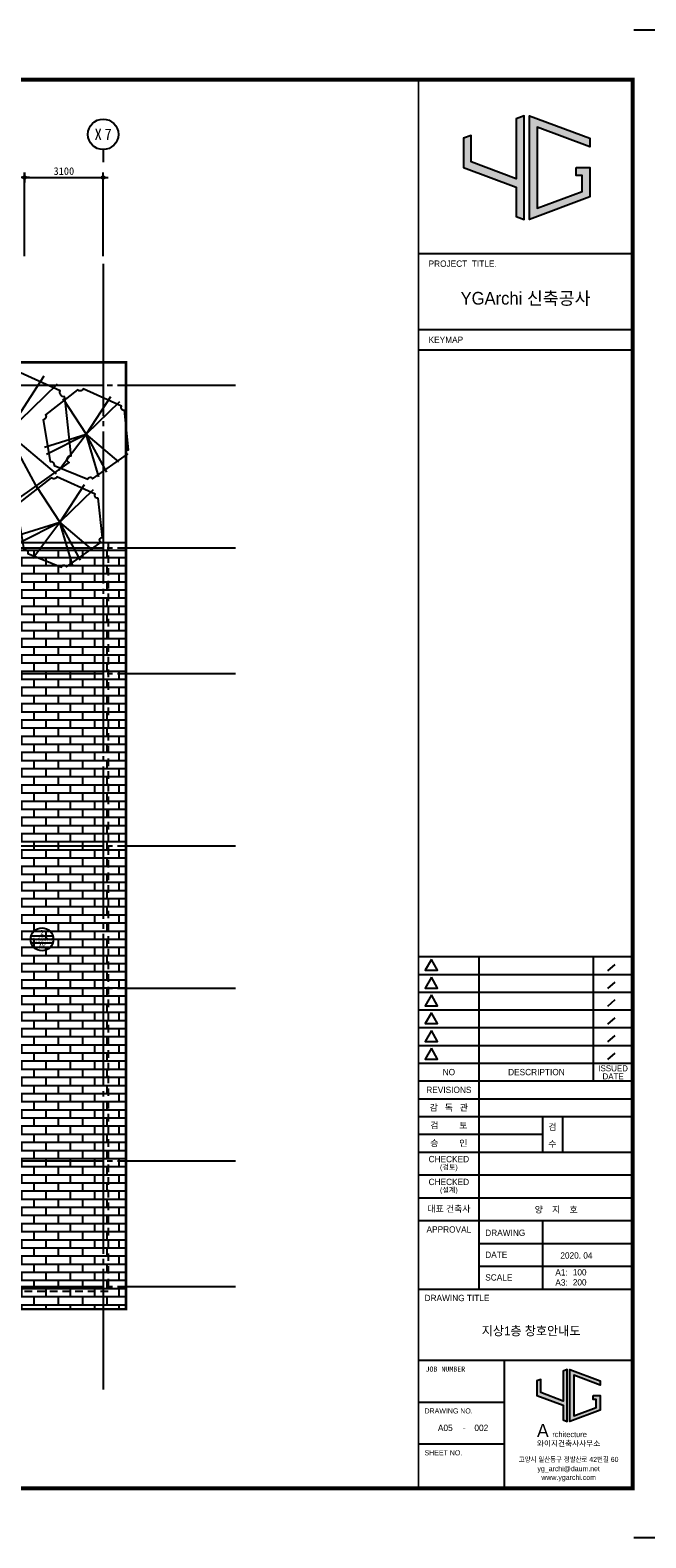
# Model space of a CAD drawing. Header units: millimetres. Extents: x 3445018 to 4174071, y -6064565 to -5122887.
# Tile 102 of 192: x 3811954 to 3836243, y -5560604 to -5501204. Entities that reach past the tile are written whole.
import ezdxf
from ezdxf.enums import TextEntityAlignment as Align

# ---------------------------------------------------------------- set-up
doc = ezdxf.new("R2010")
doc.units = ezdxf.units.MM
doc.header["$MEASUREMENT"] = 0
for name, pattern in [('ACAD_ISO05W100', [34, 24, -3, 0.5, -3, 0.5, -3]), ('CEN', [66, 60, -2, 2, -2]), ('HID', [5, 3, -2])]:
    doc.linetypes.add(name, pattern=pattern)
doc.layers.get('0').update_dxf_attribs({"linetype": 'CONTINUOUS'})
doc.layers.get('DEFPOINTS').update_dxf_attribs({"linetype": 'CONTINUOUS'})
for name, color, linetype in [('0-TEX(타이틀)', 2, 'CONTINUOUS'), ('3', 3, 'CONTINUOUS'), ('A_GE_FORM', 7, 'CONTINUOUS'), ('A_GE_TEXT', 3, 'CONTINUOUS'), ('AA-XXXX-창호부호', 7, 'CONTINUOUS'), ('CEN', 13, 'CEN'), ('DI', 1, 'CONTINUOUS'), ('DIM', 7, 'CONTINUOUS'), ('HA1', 8, 'CONTINUOUS'), ('HI', 4, 'HID'), ('PR', 3, 'ACAD_ISO05W100')]:
    doc.layers.add(name, color=color, linetype=linetype)
doc.styles.add('GHS', font='txt')
doc.styles.add('HY울릉도 L', font='txt')
doc.styles.add('SDP-S', font='txt')
doc.styles.add('굴림', font='txt')
doc.styles.add('나눔고딕', font='txt')
doc.styles.add('돋움', font='txt')
doc.styles.add('돋움체', font='txt')
doc.styles.add('스타일1', font='HYWULM.TTF')
doc.dimstyles.new('SMDI-3', dxfattribs={"dimtxt": 3, "dimasz": 1, "dimexe": 2, "dimexo": 3, "dimgap": 1, "dimtad": 1, "dimdsep": 46, "dimtxsty": 'HY울릉도 L', "dimblk": 'Z_DOT', "dimcen": 2.5, "dimdle": 1.5, "dimclrd": 1, "dimclre": 1, "dimclrt": 2, "dimadec": 0, "dimazin": 0, "dimtfac": 1, "dimtix": 1, "dimtmove": 2, "dimatfit": 3, "dimldrblk": 'Z_DOT', "dimfxl": 2, "dimtvp": 1, "dimtolj": 1, "dimtzin": 0, "dimarcsym": 0})

# ---------------------------------------------------------------- blocks, each defined once
blk = doc.blocks.new('werwwerw')
at = {"true_color": 0xf50000}
h = blk.add_hatch(color=1, dxfattribs=at)
h.dxf.hatch_style = 1
h.paths.add_polyline_path([(1770.34, 1804.71), (1770.34, 1809.72), (1768.84, 1809.16), (1768.84, 1803.61), (1778.84, 1799.9), (1778.84, 1794.35), (1780.34, 1793.79), (1780.34, 1813.42), (1778.84, 1812.87), (1778.84, 1801.5)])
h.paths.add_polyline_path([(1782.84, 1811.27), (1792.84, 1807.56), (1792.84, 1809.16), (1781.34, 1813.42), (1781.34, 1793.79), (1792.84, 1798.05), (1792.84, 1803.61), (1790.24, 1803.61), (1790.24, 1802.11), (1791.34, 1802.11), (1791.34, 1799.09), (1782.84, 1795.95)])
at = {"color": 1, "true_color": 0xf50000}
for points in [[(1770.34, 1809.72), (1768.84, 1809.16), (1768.84, 1803.61), (1778.84, 1799.9), (1778.84, 1794.35), (1780.34, 1793.79), (1780.34, 1813.42), (1778.84, 1812.87), (1778.84, 1801.5), (1770.34, 1804.71), (1770.34, 1809.72), (1768.84, 1809.16)], [(1790.24, 1803.61), (1792.84, 1803.61), (1792.84, 1798.05), (1781.34, 1793.79), (1781.34, 1813.42), (1792.84, 1809.16), (1792.84, 1807.56), (1782.84, 1811.27), (1782.84, 1795.95), (1791.34, 1799.09), (1791.34, 1802.11), (1790.24, 1802.11), (1790.24, 1802.11), (1790.24, 1803.61)]]:
    blk.add_lwpolyline(points, dxfattribs=at)
at = {"color": 1, "true_color": 0xf50000, "insert": (1768.9, 1792.85), "char_height": 5, "attachment_point": 1}
blk.add_mtext_dynamic_manual_height_columns('{\\fBroadway|b0|i0|c0|p82;A}', width=3.0726, gutter_width=12.5, heights=[0], dxfattribs=at)
at = {"insert": (1774.73, 1789.95), "char_height": 2.1, "attachment_point": 1}
blk.add_mtext_dynamic_manual_height_columns('{\\fBroadway|b0|i0|c0|p82;rchitecture}', width=17.5999, gutter_width=12.5, heights=[0], dxfattribs=at)
blk = doc.blocks.new('sheet _서영')
at = {"true_color": 0xf50000}
h = blk.add_hatch(color=1, dxfattribs=at)
h.dxf.hatch_style = 1
h.paths.add_polyline_path([(-361932.13, -1058516.3), (-361932.13, -1058505.89), (-361935.25, -1058507.04), (-361935.25, -1058518.6), (-361914.45, -1058526.3), (-361914.45, -1058537.86), (-361911.33, -1058539.01), (-361911.33, -1058498.18), (-361914.45, -1058499.34), (-361914.45, -1058522.97)])
h.paths.add_polyline_path([(-361906.13, -1058502.67), (-361885.33, -1058510.37), (-361885.33, -1058507.04), (-361909.25, -1058498.18), (-361909.25, -1058539.01), (-361885.33, -1058530.15), (-361885.33, -1058518.6), (-361890.73, -1058518.6), (-361890.73, -1058521.72), (-361888.45, -1058521.72), (-361888.45, -1058527.98), (-361906.13, -1058534.53)])
at = {"color": 1, "true_color": 0xf50000}
for points in [[(-361932.13, -1058505.89), (-361935.25, -1058507.04), (-361935.25, -1058518.6), (-361914.45, -1058526.3), (-361914.45, -1058537.86), (-361911.33, -1058539.01), (-361911.33, -1058498.18), (-361914.45, -1058499.34), (-361914.45, -1058522.97), (-361932.13, -1058516.3), (-361932.13, -1058505.89), (-361935.25, -1058507.04)], [(-361890.73, -1058518.6), (-361885.33, -1058518.6), (-361885.33, -1058530.15), (-361909.25, -1058539.01), (-361909.25, -1058498.18), (-361885.33, -1058507.04), (-361885.33, -1058510.37), (-361906.13, -1058502.67), (-361906.13, -1058534.53), (-361888.45, -1058527.98), (-361888.45, -1058521.72), (-361890.73, -1058521.72), (-361890.73, -1058521.72), (-361890.73, -1058518.6)]]:
    blk.add_lwpolyline(points, dxfattribs=at)
at = {"layer": 'A_GE_FORM'}
for p, q in [((-361848.99, -1058464.44), (-361867.99, -1058464.44)), ((-361848.99, -1059058.43), (-361867.99, -1059058.43))]:
    blk.add_line(p, q, dxfattribs=at)
at = {"layer": 'A_GE_FORM', "color": 161}
for p, q in [((-361952.99, -1058552.43), (-361868.99, -1058552.43)), ((-361952.99, -1058582.43), (-361868.99, -1058582.43)), ((-361952.99, -1058590.43), (-361868.99, -1058590.43)), ((-361952.99, -1058829.43), (-361868.89, -1058829.43)), ((-361928.99, -1058960.43), (-361928.99, -1058829.43)), ((-361883.91, -1058878.43), (-361883.91, -1058829.43)), ((-361875.5, -1058832.51), (-361878.46, -1058835.03)), ((-361952.99, -1058836.43), (-361868.89, -1058836.43)), ((-361875.5, -1058839.51), (-361878.46, -1058842.03)), ((-361952.99, -1058843.43), (-361868.89, -1058843.43)), ((-361875.5, -1058846.51), (-361878.46, -1058849.03)), ((-361952.99, -1058850.43), (-361868.89, -1058850.43)), ((-361952.99, -1058857.43), (-361868.89, -1058857.43)), ((-361875.5, -1058853.51), (-361878.46, -1058856.03)), ((-361875.5, -1058860.51), (-361878.46, -1058863.03)), ((-361952.99, -1058864.43), (-361868.89, -1058864.43)), ((-361875.5, -1058867.51), (-361878.46, -1058870.03)), ((-361952.99, -1058871.43), (-361868.89, -1058871.43)), ((-361952.99, -1058878.43), (-361868.49, -1058878.43)), ((-361952.99, -1058885.43), (-361868.49, -1058885.43)), ((-361952.99, -1058892.43), (-361868.49, -1058892.43)), ((-361903.99, -1058906.43), (-361903.99, -1058892.43)), ((-361895.99, -1058906.43), (-361895.99, -1058892.43)), ((-361952.99, -1058899.43), (-361903.99, -1058899.43)), ((-361952.99, -1058906.43), (-361868.49, -1058906.43)), ((-361952.99, -1058915.43), (-361868.49, -1058915.43)), ((-361952.99, -1058924.43), (-361868.49, -1058924.43)), ((-361952.99, -1058933.43), (-361868.49, -1058933.43)), ((-361903.99, -1058960.43), (-361903.99, -1058933.43)), ((-361928.99, -1058942.43), (-361868.49, -1058942.43)), ((-361928.99, -1058951.43), (-361868.49, -1058951.43)), ((-361952.99, -1058960.43), (-361868.49, -1058960.43)), ((-361952.99, -1058988.43), (-361868.49, -1058988.43)), ((-361918.99, -1059038.93), (-361918.99, -1058988.43)), ((-361952.99, -1059004.93), (-361918.99, -1059004.93)), ((-361952.99, -1059021.43), (-361918.99, -1059021.43))]:
    blk.add_line(p, q, dxfattribs=at)
at = {"layer": 'A_GE_FORM', "const_width": 1.5}
blk.add_lwpolyline([(-361868.49, -1059038.93), (-362670.49, -1059038.93), (-362670.49, -1058483.93), (-361868.49, -1058483.93)], close=True, dxfattribs=at)
at = {"layer": 'A_GE_FORM', "const_width": 0.6}
blk.add_lwpolyline([(-361952.99, -1059038.93), (-361952.99, -1058483.93)], dxfattribs=at)
at = {"layer": 'A_GE_FORM', "color": 7}
for points in [[(-361947.88, -1058830.55), (-361950.34, -1058834.82), (-361945.41, -1058834.82)], [(-361947.88, -1058837.55), (-361950.34, -1058841.82), (-361945.41, -1058841.82)], [(-361947.88, -1058844.55), (-361950.34, -1058848.82), (-361945.41, -1058848.82)], [(-361947.88, -1058851.55), (-361950.34, -1058855.82), (-361945.41, -1058855.82)], [(-361947.88, -1058858.55), (-361950.34, -1058862.82), (-361945.41, -1058862.82)], [(-361947.88, -1058865.55), (-361950.34, -1058869.82), (-361945.41, -1058869.82)]]:
    blk.add_lwpolyline(points, close=True, dxfattribs=at)
at = {"xscale": 1.04, "yscale": 1.04, "zscale": 1.04}
blk.add_blockref('werwwerw', (-363745.9, -1060878.12), dxfattribs=at)
at = {"insert": (-361906.28, -1059020.17), "char_height": 2.16, "attachment_point": 1, "line_spacing_factor": 0.9, "style": '스타일1'}
blk.add_mtext_dynamic_manual_height_columns('{\\f이사만루체 Medium|b0|i0|c129|p2;와이지건축사사무소}', width=30.417, gutter_width=10, heights=[0], dxfattribs=at)
at = {"layer": 'A_GE_TEXT'}
for s, height, style, p in [('PROJECT  TITLE.', 2.5, '돋움', (-361948.99, -1058556.43)), ('KEYMAP', 2.5, '돋움', (-361948.99, -1058586.43)), ('DRAWING', 2.5, '돋움', (-361926.65, -1058938.25)), ('DATE', 2.5, '돋움', (-361926.65, -1058946.92)), ('A1:', 2.5, '돋움', (-361898.99, -1058953.83)), ('SCALE', 2.5, '돋움', (-361926.65, -1058955.83)), ('A3:', 2.5, '돋움', (-361898.99, -1058957.83)), ('DRAWING TITLE', 2.5, '돋움', (-361950.58, -1058963.93)), ('JOB NUMBER', 2, '나눔고딕', (-361950.2, -1058991.93)), ('DRAWING NO.', 2, '돋움', (-361950.59, -1059008.43)), ('SHEET NO.', 2, '돋움', (-361950.59, -1059024.93))]:
    blk.add_text(s, height=height, dxfattribs=dict(at, style=style)).set_placement(p, align=Align.MIDDLE_LEFT)
for s, height, style, p in [('YGArchi 신축공사', 5, '굴림', (-361910.74, -1058570.06)), ('NO', 2.5, '돋움', (-361940.99, -1058874.93)), ('DESCRIPTION', 2.5, '돋움', (-361906.45, -1058874.93)), ('ISSUED', 2.4, '돋움', (-361876.2, -1058873.45)), ('DATE', 2.4, '돋움', (-361876.2, -1058876.65)), ('REVISIONS', 2.5, '돋움', (-361940.99, -1058881.93)), ('감   독   관', 2.5, '돋움', (-361940.99, -1058888.93)), ('검         토', 2.5, '돋움', (-361940.99, -1058895.93)), ('승         인', 2.5, '돋움', (-361940.99, -1058902.93)), ('CHECKED', 2.5, '돋움', (-361940.99, -1058909.21)), ('(검토)', 2, '돋움', (-361940.99, -1058912.39)), ('CHECKED', 2.5, '돋움', (-361940.99, -1058918.21)), ('(설계)', 2, '돋움', (-361940.99, -1058921.39)), ('대표 건축사', 2.5, '돋움', (-361940.99, -1058928.78)), ('APPROVAL', 2.5, '돋움', (-361940.99, -1058936.93)), ('-', 2.5, '나눔고딕', (-361934.99, -1059014.93))]:
    blk.add_text(s, height=height, dxfattribs=dict(at, style=style)).set_placement(p, align=Align.MIDDLE_CENTER)
at = {"layer": 'A_GE_TEXT', "style": '돋움'}
for s, p in [('검', (-361901.77, -1058897.75)), ('수', (-361901.77, -1058904.47))]:
    blk.add_text(s, height=2.5, dxfattribs=at).set_placement(p)
at = {"layer": 'A_GE_TEXT', "style": '돋움', "width": 0.9}
for s, p in [('고양시 일산동구 정발산로 42번길 60', (-361893.74, -1059027.54)), ('yg_archi@daum.net', (-361893.74, -1059031.18)), ('www.ygarchi.com', (-361893.74, -1059034.62))]:
    blk.add_text(s, height=2, dxfattribs=at).set_placement(p, align=Align.MIDDLE_CENTER)
blk = doc.blocks.new('CCS111')
blk.add_line((0, 8), (0, 3))
blk.add_circle((0, 14), 6)
at = {"color": 3, "style": 'GHS'}
for tag, p in [('X', (-2.45, 14.02)), ('1', (1.44, 14.02))]:
    blk.add_attdef(tag, text='', height=4.5, dxfattribs=at).set_placement(p, align=Align.MIDDLE_CENTER)
blk = doc.blocks.new('Z_DOT')
at = {"layer": 'DIM', "color": 1, "ltscale": 3}
for p, q in [((-2, 0), (2, 0)), ((0, -2), (0, 2))]:
    blk.add_line(p, q, dxfattribs=at)
for radius in [0.5, 0.25]:
    blk.add_circle((0, 0), radius, dxfattribs=at)
blk = doc.blocks.new('*D412')
at = {"layer": 'DEFPOINTS', "color": 0, "ltscale": 3, "transparency": 16777216}
for p in [(3814834, -5507010), (3811734, -5510410), (3814834, -5510410)]:
    blk.add_point(p, dxfattribs=at)
at = {"layer": 'DIM', "color": 1, "lineweight": -2, "ltscale": 3, "transparency": 16777216}
for p, q in [((3811734, -5510110), (3811734, -5506810)), ((3814834, -5510110), (3814834, -5506810)), ((3811834, -5507010), (3814734, -5507010))]:
    blk.add_line(p, q, dxfattribs=at)
at = {"layer": 'DIM', "color": 1, "lineweight": -2, "ltscale": 3, "transparency": 16777216, "xscale": 100, "yscale": 100, "zscale": 100, "rotation": 180}
blk.add_blockref('Z_DOT', (3811734, -5507010), dxfattribs=at)
at = {"layer": 'DIM', "color": 1, "lineweight": -2, "ltscale": 3, "transparency": 16777216, "xscale": 100, "yscale": 100, "zscale": 100}
blk.add_blockref('Z_DOT', (3814834, -5507010), dxfattribs=at)
at = {"layer": 'DIM', "color": 2, "ltscale": 3, "transparency": 16777216, "insert": (3813284, -5506760), "char_height": 300, "attachment_point": 5, "style": 'SDP-S'}
blk.add_mtext('\\A1;3100', dxfattribs=at)
blk = doc.blocks.new('창호부호_수정')
at = {"layer": 'AA-XXXX-창호부호'}
for p, q in [((-1717, 540), (1717, 540)), ((-1717, -540), (1717, -540))]:
    blk.add_line(p, q, dxfattribs=at)
blk.add_circle((0, 0), 1800, dxfattribs=at)
at = {"layer": 'AA-XXXX-창호부호', "color": 4, "width": 0.85}
blk.add_attdef('규격', text='', height=750, dxfattribs=at).set_placement((0, -24), align=Align.MIDDLE_CENTER)
at = {"layer": 'AA-XXXX-창호부호', "color": 3, "width": 0.85}
for tag, p in [('NO', (0, 1116)), ('창호', (0, -1116))]:
    blk.add_attdef(tag, text='', height=750, dxfattribs=at).set_placement(p, align=Align.MIDDLE_CENTER)

msp = doc.modelspace()

# ---------------------------------------------------------------- hatches: boundary and pattern name
at = {"layer": 'HA1', "ltscale": 1000, "true_color": 0x939598}
h = msp.add_hatch(dxfattribs=at)
h.set_pattern_fill('AR-BRSTD', color=252, scale=120)
h.set_pattern_definition([(0, (2862666.85, -4397993.94), (0, 320.04), []), (90, (2862666.85, -4397993.94), (-480, 320.04), [320.04, -320.04])])
h.paths.add_polyline_path([(3778334.29, -5521695.309), (3772534.29, -5521695.309), (3772534.29, -5525470.309), (3776259.29, -5525470.309), (3776259.29, -5546820.309), (3772534.29, -5546820.309), (3772534.29, -5551595.309), (3815734.29, -5551595.309), (3815734.29, -5521695.309), (3802234.29, -5521695.309)])
h.paths.add_polyline_path([(3810809.29, -5525470.309), (3810809.29, -5546820.309), (3792209.289, -5546820.309), (3790724.835, -5546820.309), (3789234.29, -5546820.309), (3777459.29, -5546820.309), (3777459.29, -5525470.309)], flags=16)
h.paths.add_polyline_path([(3786634.29, -5526095.309), (3786634.29, -5526995.309), (3786034.29, -5526995.309), (3786034.29, -5526095.309)], flags=0)
h.paths.add_polyline_path([(3793834.29, -5526095.309), (3794434.29, -5526095.309), (3794434.29, -5526995.309), (3793934.29, -5526995.309), (3793934.29, -5531095.309), (3794434.29, -5531095.309), (3794434.29, -5531195.309), (3793834.29, -5531195.309), (3793834.29, -5526995.309)], flags=0)
h.paths.add_polyline_path([(3778834.29, -5526095.309), (3778834.29, -5526995.309), (3778234.29, -5526995.309), (3778234.29, -5526095.309)], flags=0)
h.paths.add_polyline_path([(3785084.29, -5532995.309), (3789334.29, -5532995.309), (3789334.29, -5533995.309), (3789234.29, -5533995.309), (3789134.29, -5533995.309), (3789134.29, -5535295.309), (3789234.29, -5535295.309), (3789334.29, -5535295.309), (3789334.29, -5536995.309), (3789234.29, -5536995.309), (3789134.29, -5536995.309), (3789134.29, -5538295.309), (3789234.29, -5538295.309), (3789334.29, -5538295.309), (3789334.29, -5539295.309), (3785084.29, -5539295.309)], flags=0)
h.paths.add_polyline_path([(3789304.29, -5533025.309), (3789304.29, -5533965.309), (3789234.29, -5533965.309), (3789234.29, -5533095.309), (3786534.29, -5533095.309), (3786534.29, -5539195.309), (3789234.29, -5539195.309), (3789234.29, -5538325.309), (3789304.29, -5538325.309), (3789304.29, -5539265.309), (3784864.29, -5539265.309), (3784864.29, -5536375.309), (3784934.29, -5536375.309), (3784934.29, -5539195.309), (3786534.29, -5539195.309), (3786534.29, -5533095.309), (3784934.29, -5533095.309), (3784934.29, -5535565.309), (3784864.29, -5535565.309), (3784864.29, -5533025.309)], flags=0)
h.paths.add_polyline_path([(3782889.29, -5532995.309), (3782934.29, -5532995.309), (3783084.29, -5532995.309), (3783084.29, -5534415.309), (3782984.29, -5534415.309), (3782889.29, -5534415.309), (3782889.29, -5535515.309), (3782984.29, -5535515.309), (3783084.29, -5535515.309), (3783084.29, -5536775.309), (3782984.29, -5536775.309), (3782889.29, -5536775.309), (3782889.29, -5537875.309), (3782993.332, -5537875.309), (3783093.332, -5537875.309), (3783084.29, -5539295.309), (3782889.29, -5539295.309), (3782889.29, -5539195.309), (3778834.29, -5539195.309), (3778134.29, -5539195.309), (3778134.29, -5538695.309), (3778834.29, -5538695.309), (3778834.29, -5539005.309), (3782794.29, -5539005.309), (3782803.332, -5537905.309), (3782889.29, -5537905.309), (3782889.29, -5536775.309), (3782764.29, -5536775.309), (3782764.29, -5536270.309), (3781624.29, -5536270.309), (3781624.29, -5537875.309), (3781474.29, -5537875.309), (3780874.29, -5537875.309), (3780874.29, -5536270.309), (3779409.29, -5536270.309), (3779409.29, -5537470.309), (3779379.29, -5537470.309), (3779259.29, -5537470.309), (3779259.29, -5537440.309, 0.052994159), (3779245.885, -5537314.19), (3778667.054, -5537469.287), (3778659.29, -5537440.309), (3778659.29, -5537470.309), (3778509.29, -5537470.309), (3778359.29, -5537470.309), (3778359.29, -5537440.309, 0.052994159), (3778345.885, -5537314.19), (3777767.054, -5537469.287), (3777759.29, -5537440.309), (3778338.845, -5537285.018), (3778346.61, -5537313.996), (3778345.885, -5537314.19, -0.052994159), (3778359.29, -5537440.309), (3778479.29, -5537440.309), (3778479.29, -5536270.309), (3781474.29, -5536270.309), (3781474.29, -5537875.309), (3781624.29, -5537875.309), (3781624.29, -5536270.309), (3782764.29, -5536270.309), (3782764.29, -5536775.309), (3782889.29, -5536775.309), (3782889.29, -5535515.309), (3782764.29, -5535515.309), (3782764.29, -5536020.309), (3781624.29, -5536020.309), (3781624.29, -5534415.309), (3781474.29, -5534415.309), (3781474.29, -5536020.309), (3778479.29, -5536020.309), (3778479.29, -5535900.309), (3778479.29, -5534850.309), (3778359.29, -5534850.309, -0.052994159), (3778345.885, -5534976.429), (3778346.61, -5534976.623), (3778338.845, -5535005.601), (3777759.29, -5534850.309), (3777609.29, -5534850.309), (3777609.29, -5534820.309), (3777759.29, -5534820.309), (3777759.29, -5534850.309), (3777767.054, -5534821.331), (3778345.885, -5534976.429, 0.052994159), (3778359.29, -5534850.309), (3778359.29, -5534820.309), (3778509.29, -5534820.309), (3778659.29, -5534820.309), (3778659.29, -5534850.309), (3778667.054, -5534821.331), (3779245.885, -5534976.429, 0.052994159), (3779259.29, -5534850.309), (3779259.29, -5534820.309), (3779409.29, -5534820.309), (3779409.29, -5534850.309), (3779409.29, -5536020.309), (3780874.29, -5536020.309), (3780874.29, -5534415.309), (3781474.29, -5534415.309), (3781624.29, -5534415.309), (3781624.29, -5536020.309), (3782764.29, -5536020.309), (3782764.29, -5535515.309), (3782889.29, -5535515.309), (3782889.29, -5534385.309), (3782794.29, -5534385.309), (3782794.29, -5533285.309), (3778834.29, -5533285.309), (3778834.29, -5533595.309), (3778134.29, -5533595.309), (3778134.29, -5533095.309), (3778834.29, -5533095.309), (3782889.29, -5533095.309)], flags=0)
h.paths.add_polyline_path([(3792384.29, -5532995.309), (3795384.29, -5532995.309), (3795384.29, -5535595.309), (3798884.29, -5535595.309), (3798884.29, -5535495.309), (3799334.542, -5535495.309), (3799334.542, -5535595.309), (3795384.29, -5535595.309), (3795384.29, -5539295.309), (3792384.29, -5539295.309)], flags=0)
h.paths.add_polyline_path([(3795854.29, -5533025.309), (3795854.29, -5533095.309), (3792584.29, -5533095.309), (3792584.29, -5539195.309), (3795954.29, -5539195.309), (3795954.29, -5539265.309), (3792414.29, -5539265.309), (3792414.29, -5533025.309)], flags=0)
h.paths.add_polyline_path([(3782984.29, -5535545.309), (3783054.29, -5535545.309), (3783054.29, -5536745.309), (3782984.29, -5536745.309)], flags=0)
h.paths.add_polyline_path([(3789234.29, -5535325.309), (3789304.29, -5535325.309), (3789304.29, -5536965.309), (3789234.29, -5536965.309)], flags=0)
h.paths.add_polyline_path([(3779379.29, -5535900.309), (3779379.29, -5536020.309), (3778509.29, -5536020.309), (3778509.29, -5535900.309)], flags=0)
h.paths.add_polyline_path([(3796914.29, -5533025.309), (3799554.29, -5533025.309), (3799554.29, -5533095.309), (3796914.29, -5533095.309)], flags=0)
h.paths.add_polyline_path([(3801634.29, -5526095.309), (3802234.29, -5526095.309), (3802234.29, -5526995.309), (3801634.29, -5526995.309)], flags=0)
h.paths.add_polyline_path([(3800614.29, -5533025.309), (3802154.29, -5533025.309), (3802154.29, -5533095.309), (3801584.29, -5533095.309), (3801584.29, -5539195.309), (3803184.29, -5539195.309), (3803184.29, -5533095.309), (3802964.29, -5533095.309), (3802964.29, -5533025.309), (3803404.29, -5533025.309), (3803404.29, -5539265.309), (3796764.29, -5539265.309), (3796764.29, -5539195.309), (3801584.29, -5539195.309), (3801584.29, -5533095.309), (3800614.29, -5533095.309)], flags=0)
h.paths.add_polyline_path([(3793834.29, -5541095.309), (3794434.29, -5541095.309), (3794434.29, -5541195.309), (3793934.29, -5541195.309), (3793934.29, -5545295.309), (3794434.29, -5545295.309), (3794434.29, -5546195.309), (3793834.29, -5546195.309), (3793834.29, -5545295.309)], flags=0)
h.paths.add_polyline_path([(3786634.29, -5545295.309), (3786634.29, -5546195.309), (3786034.29, -5546195.309), (3786034.29, -5545295.309)], flags=0)
h.paths.add_polyline_path([(3778834.29, -5545295.309), (3778834.29, -5546195.309), (3778234.29, -5546195.309), (3778234.29, -5545295.309)], flags=0)
h.paths.add_polyline_path([(3809434.29, -5526095.309), (3810034.29, -5526095.309), (3810034.29, -5526995.309), (3809434.29, -5526995.309)], flags=0)
h.paths.add_polyline_path([(3809434.29, -5533095.309), (3810134.29, -5533095.309), (3810134.29, -5533595.309), (3809434.29, -5533595.309)], flags=0)
h.paths.add_polyline_path([(3801634.29, -5545295.309), (3802234.29, -5545295.309), (3802234.29, -5546195.309), (3801634.29, -5546195.309)], flags=0)
h.paths.add_polyline_path([(3809434.29, -5538695.309), (3810134.29, -5538695.309), (3810134.29, -5539195.309), (3809434.29, -5539195.309)], flags=0)
h.paths.add_polyline_path([(3809434.29, -5545295.309), (3810034.29, -5545295.309), (3810034.29, -5546195.309), (3809434.29, -5546195.309)], flags=0)

# ---------------------------------------------------------------- linework, layer by layer
at = {"color": 252, "true_color": 0x939598}
for p, q in [((3812488.928, -5514842.869), (3811062.407, -5517057.753)), ((3813021.31, -5515147.178), (3811062.407, -5517057.753)), ((3813243.999, -5515718.103), (3814168.999, -5517122.238)), ((3815120.013, -5515645.649), (3814168.999, -5517122.238)), ((3815474.935, -5515848.522), (3814168.999, -5517122.238)), ((3812275.975, -5519298.825), (3811062.407, -5517057.753)), ((3812990.889, -5518690.207), (3811062.407, -5517057.753)), ((3812524.015, -5517630.904), (3814168.999, -5517122.238)), ((3812594.999, -5517906.232), (3814168.999, -5517122.238)), ((3813091.89, -5518543.832), (3814168.999, -5517122.238)), ((3814663.685, -5518804.668), (3814168.999, -5517122.238)), ((3814978.044, -5518616.286), (3814168.999, -5517122.238)), ((3815454.653, -5518210.541), (3814168.999, -5517122.238)), ((3812206.556, -5519183.786), (3813131.556, -5520587.921)), ((3814082.57, -5519111.332), (3813131.556, -5520587.921)), ((3814437.491, -5519314.205), (3813131.556, -5520587.921)), ((3811486.572, -5521096.587), (3813131.556, -5520587.921)), ((3811557.556, -5521371.914), (3813131.556, -5520587.921)), ((3812054.446, -5522009.515), (3813131.556, -5520587.921)), ((3813626.242, -5522270.351), (3813131.556, -5520587.921)), ((3813940.601, -5522081.969), (3813131.556, -5520587.921)), ((3814417.21, -5521676.224), (3813131.556, -5520587.921))]:
    msp.add_line(p, q, dxfattribs=at)
for points in [[(3813325.529, -5515647.115, -0.619264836), (3813142.998, -5515408.015), (3810876.57, -5514386.405, -0.546636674), (3810541.929, -5514429.878), (3808655.775, -5515907.951, -0.535549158), (3808503.665, -5516212.261), (3808929.571, -5518668.471, -0.500176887), (3809157.735, -5518907.571), (3811150.367, -5519711.817, -0.719745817), (3811439.374, -5519690.08), (3813492.849, -5518233.743, -0.913641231), (3813568.904, -5517972.907)], [(3815677.747, -5516181.813, -0.619264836), (3815556.06, -5516022.413), (3814045.108, -5515341.34, -0.546636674), (3813822.014, -5515370.321), (3812564.578, -5516355.704, -0.535549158), (3812463.171, -5516558.576), (3812747.109, -5518196.05, -0.500176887), (3812899.218, -5518355.45), (3814227.639, -5518891.614, -0.719745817), (3814420.311, -5518877.123), (3815789.294, -5517906.232, -0.913641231), (3815839.997, -5517732.341)], [(3814640.304, -5519647.496, -0.619264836), (3814518.616, -5519488.096), (3813007.664, -5518807.023, -0.546636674), (3812784.571, -5518836.004), (3811527.134, -5519821.387, -0.535549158), (3811425.728, -5520024.259), (3811709.665, -5521661.733, -0.500176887), (3811861.775, -5521821.133), (3813190.195, -5522357.297, -0.719745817), (3813382.867, -5522342.806), (3814751.85, -5521371.914, -0.913641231), (3814802.554, -5521198.023)]]:
    msp.add_lwpolyline(points, format="xyb", close=True, dxfattribs=at)
at = {"layer": 'CEN', "ltscale": 100}
for p, q in [((3814834.29, -5510409.833), (3814834.29, -5554758.274)), ((3769198.874, -5515195.309), (3820057.54, -5515195.309)), ((3769198.874, -5521595.309), (3820057.54, -5521595.309)), ((3769198.874, -5526545.309), (3820057.54, -5526545.309)), ((3769198.874, -5533345.309), (3820057.54, -5533345.309)), ((3769198.874, -5538945.309), (3820057.54, -5538945.309)), ((3769198.874, -5545745.309), (3820057.54, -5545745.309)), ((3769198.874, -5550695.309), (3820057.54, -5550695.309))]:
    msp.add_line(p, q, dxfattribs=at)
at = {"layer": 'HA1', "color": 252, "ltscale": 1000, "true_color": 0x939598}
for p, q in [((3802234.29, -5521395.309), (3815734.29, -5521395.309)), ((3802234.29, -5521695.309), (3815734.29, -5521695.309))]:
    msp.add_line(p, q, dxfattribs=at)
at = {"layer": 'HI', "ltscale": 100}
msp.add_lwpolyline([(3802234.29, -5521395.309), (3815034.29, -5521395.309), (3815034.29, -5550895.309), (3773234.29, -5550895.309), (3773234.29, -5521395.309), (3802234.29, -5521395.309)], dxfattribs=at)
at = {"layer": 'PR', "ltscale": 100, "const_width": 100}
msp.add_lwpolyline([(3772534.29, -5514295.309), (3815734.29, -5514295.309), (3815734.29, -5551595.309), (3772534.29, -5551595.309)], close=True, dxfattribs=at)

# ---------------------------------------------------------------- block references
at = {"layer": '3', "xscale": 100, "yscale": 100, "zscale": 100}
msp.add_blockref('sheet _서영', (40022570.4, 100345239.336), dxfattribs=at)
at = {"layer": 'AA-XXXX-창호부호'}
ref = msp.add_blockref('창호부호_수정', (3812423.052, -5537024.199), dxfattribs=dict(at, xscale=0.25, yscale=0.25, zscale=0.25))
ref.add_attrib('NO', '2', dxfattribs={"color": 3, "height": 187.5, "width": 0.85}).set_placement((3812423.052, -5536745.199), align=Align.MIDDLE_CENTER)
ref.add_attrib('규격', '21.35X4.8', dxfattribs={"color": 4, "height": 150, "width": 0.85}).set_placement((3812423.052, -5537030.13), align=Align.MIDDLE_CENTER)
ref.add_attrib('창호', 'AW', dxfattribs={"color": 3, "height": 187.5, "width": 0.85}).set_placement((3812423.052, -5537303.199), align=Align.MIDDLE_CENTER)
at = {"layer": 'DI'}
ref = msp.add_blockref('CCS111', (3814834.29, -5506709.833), dxfattribs=dict(at, xscale=100, yscale=100, zscale=100))
ref.add_attrib('1', '7', dxfattribs={"layer": '0', "color": 3, "height": 450, "style": '돋움체'}).set_placement((3815028.039, -5505309.039), align=Align.MIDDLE_CENTER)
ref.add_attrib('X', 'X', dxfattribs={"layer": '0', "color": 3, "height": 450, "style": '돋움체'}).set_placement((3814639.085, -5505308.042), align=Align.MIDDLE_CENTER)

# ---------------------------------------------------------------- texts
at = {"layer": '0-TEX(타이틀)', "style": '굴림'}
for s, height, p in [('양    지    호', 250, (3833550.838, -5547672.166)), ('2020. 04', 248.6667, (3834136.865, -5549479.331)), ('100', 248.6667, (3833902.865, -5550142.547)), ('200', 248.6667, (3833902.865, -5550536.744)), ('A05', 250, (3828620.684, -5556271.135)), ('002', 250, (3830024.204, -5556271.135))]:
    msp.add_text(s, height=height, dxfattribs=at).set_placement(p, align=Align.MIDDLE_RIGHT)
msp.add_text('지상1층 창호안내도', height=350, dxfattribs=at).set_placement((3831714.39, -5552451.652), align=Align.MIDDLE_CENTER)

# ---------------------------------------------------------------- dimensions: what is measured, and where the dimension line sits
at = {"layer": 'DIM', "ltscale": 3}
dim = msp.add_linear_dim(base=(3814834.29, -5507009.833), p1=(3811734.29, -5510409.833), p2=(3814834.29, -5510409.833), angle=180, dimstyle='SMDI-3', override={"dimscale": 100, "dimtxsty": 'SDP-S'}, dxfattribs=at)
dim.commit()
dim.dimension.update_dxf_attribs({"geometry": '*D412', "text_midpoint": (3813284.29, -5506759.63)})

doc.saveas('drawing.dxf')
